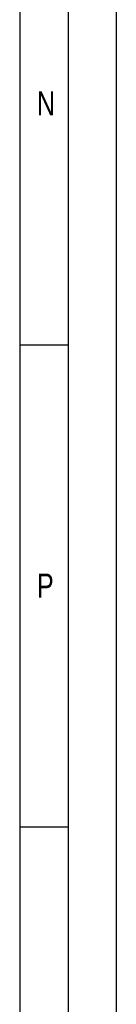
# Model space of a CAD drawing. Header units: millimetres. Extents: x 0 to 1189, y 0 to 841.
# Tile 70 of 169: x 1179 to 1189, y 102 to 204. Entities that reach past the tile are written whole.
import ezdxf

# ---------------------------------------------------------------- set-up
doc = ezdxf.new("R2010")
doc.units = ezdxf.units.MM
doc.header["$LTSCALE"] = 65.395
doc.layers.get('0').update_dxf_attribs({"linetype": 'CONTINUOUS'})
doc.styles.add('TEXTSTYLE_2', font='txt')

msp = doc.modelspace()

# ---------------------------------------------------------------- linework, layer by layer
at = {"color": 5, "linetype": 'CONTINUOUS'}
for p, q in [((1189, 841), (1189, 0)), ((1179, 831), (1179, 10)), ((1179, 170.5), (1184, 170.5)), ((1179, 120.5), (1184, 120.5))]:
    msp.add_line(p, q, dxfattribs=at)
at = {"color": 6, "linetype": 'CONTINUOUS'}
msp.add_line((1184, 836), (1184, 5), dxfattribs=at)

# ---------------------------------------------------------------- texts
at = {"color": 5, "linetype": 'CONTINUOUS', "style": 'TEXTSTYLE_2', "width": 0.785714}
for s, p in [('N', (1180.77091, 194.271)), ('P', (1180.77091, 144.271))]:
    msp.add_text(s, height=2.50001, dxfattribs=at).set_placement(p)

doc.saveas('drawing.dxf')
